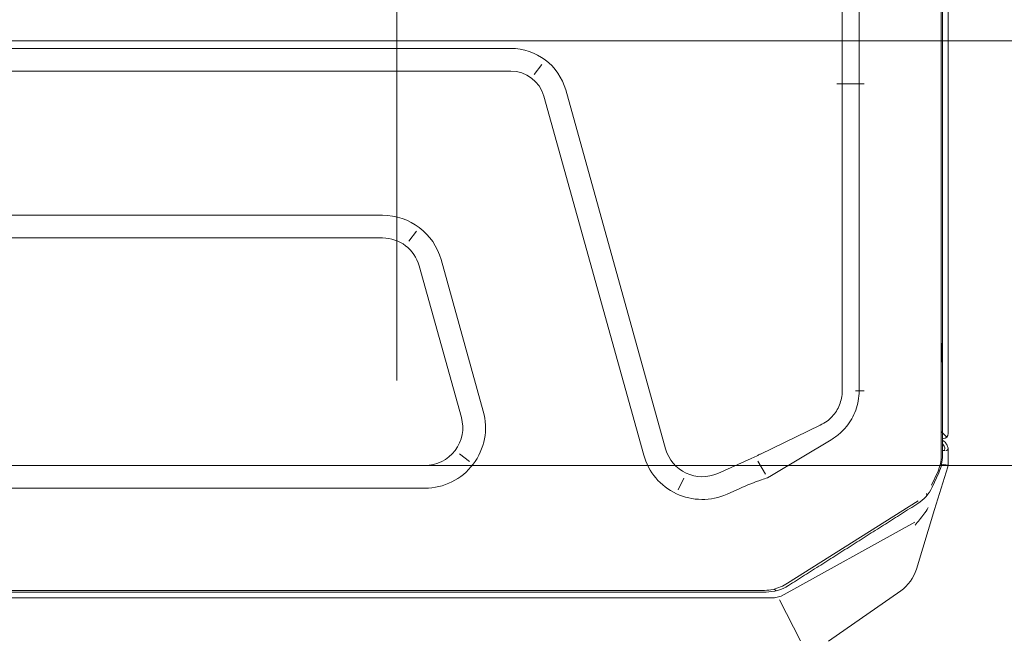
# Model space of a CAD drawing. Extents: x 4615668 to 9294084, y 16339 to 10688993.
# Tile 37 of 256: x 4717057 to 4717080, y 5343864 to 5343879. Entities that reach past the tile are written whole.
import ezdxf

# ---------------------------------------------------------------- set-up
doc = ezdxf.new("R2010")
doc.units = 0
doc.header["$MEASUREMENT"] = 0
doc.linetypes.add('DASHED', pattern=[19.05, 12.7, -6.35])
for name, color, linetype, lineweight in [('A_widok', 8, 'Continuous', 0), ('WM_KLIMA_Jednostki ZEWNętrzne', 202, 'Continuous', 13), ('Wymiar', 7, 'Continuous', 9), ('Wymiat 100', 251, 'Continuous', 5), ('WYPOSAŻENIE', 223, 'Continuous', 9)]:
    doc.layers.add(name, color=color, linetype=linetype, lineweight=lineweight)
doc.layers.add('IS_Wężownica OChP', color=7, linetype='Continuous', lineweight=5, true_color=0x800080)

# ---------------------------------------------------------------- blocks, each defined once
blk = doc.blocks.new('umywalka')
at = {"layer": 'WYPOSAŻENIE', "lineweight": 0}
blk.add_line((-19.139, -31.275), (-33.021, -31.275), dxfattribs=at)
blk = doc.blocks.new('Z$W@#58677476')
at = {"layer": 'WYPOSAŻENIE', "xscale": -1, "rotation": 270}
blk.add_blockref('umywalka', (82.753, 80.732), dxfattribs=at)
blk = doc.blocks.new('G$C8CC58E60')
at = {"layer": 'A_widok', "linetype": 'Continuous', "lineweight": 0, "xscale": -1}
blk.add_blockref('Z$W@#58677476', (102.823, 115.287), dxfattribs=at)
blk = doc.blocks.new('G$C1D751F49')
at = {"layer": 'WM_KLIMA_Jednostki ZEWNętrzne', "linetype": 'Continuous'}
for p, q in [((42.042, 93.703), (42.042, 119.083)), ((41.879, 118.913), (41.879, 93.196)), ((41.908, 93.19), (41.908, 118.922)), ((39.547, 105.963), (39.547, 101.941)), ((39.946, 105.963), (39.946, 101.941)), ((-32.119, 102.777), (31.744, 102.777)), ((-32.119, 102.241), (31.744, 102.241)), ((32.475, 102.4), (32.294, 102.161)), ((33.035, 101.796), (35.389, 93.34)), ((39.638, 101.941), (39.421, 101.941)), ((39.547, 94.711), (39.547, 101.941)), ((39.638, 101.941), (39.86, 101.941)), ((39.86, 101.941), (40.066, 101.941)), ((39.946, 101.941), (39.946, 94.711)), ((32.519, 101.653), (34.872, 93.196)), ((-29.1, 98.847), (28.724, 98.847)), ((28.724, 98.311), (-29.1, 98.311)), ((29.344, 98.233), (29.526, 98.472)), ((30.58, 94.084), (29.585, 97.657)), ((30.101, 97.801), (31.096, 94.228)), ((39.86, 94.711), (40.066, 94.711)), ((37.621, 93.221), (39.028, 93.9)), ((42.008, 93.621), (41.884, 93.745)), ((39.284, 93.557), (37.883, 92.717)), ((41.908, 93.587), (41.926, 93.587)), ((30.774, 93.043), (30.534, 93.225)), ((37.399, 93.117), (36.615, 92.765)), ((37.399, 93.117), (37.542, 93.181)), ((37.736, 92.75), (37.556, 93.052)), ((41.861, 92.985), (41.885, 92.98)), ((42.039, 92.956), (41.885, 92.979)), ((-30.094, 92.951), (29.719, 92.951)), ((41.652, 92.49), (41.794, 92.798)), ((41.661, 92.439), (41.818, 92.779)), ((41.723, 91.912), (42.031, 92.92)), ((35.687, 92.38), (35.814, 92.652)), ((37.883, 92.717), (37.79, 92.661)), ((29.719, 92.415), (-30.094, 92.415)), ((36.834, 92.276), (37.134, 92.41)), ((41.534, 92.29), (41.541, 92.247)), ((41.334, 92.12), (38.255, 90.179)), ((41.325, 92.055), (41.325, 92.055)), ((41.294, 90.508), (41.723, 91.912)), ((38.109, 89.874), (41.258, 91.614)), ((-0.074, 89.97), (37.752, 89.97)), ((15.75, 90.009), (37.195, 90.009)), ((37.953, 90.032), (37.995, 90.001)), ((38.278, 90.123), (38.278, 90.123)), ((39.225, 88.809), (40.924, 90)), ((-18.264, 89.836), (37.95, 89.836)), ((37.95, 89.836), (38.108, 89.874)), ((38.066, 89.785), (38.565, 88.821))]:
    blk.add_line(p, q, dxfattribs=at)
for centre, radius, start, end in [((31.744, 101.437), 1.34, 15.5544, 90), ((31.744, 101.437), 0.804, 15.5544, 90), ((28.724, 97.417), 1.429, 15.5544, 90), ((29.719, 93.845), 1.429, 270, 15.5544), ((36.249, 93.58), 0.893, 195.5544, 294.1747), ((36.249, 93.58), 1.429, 195.5544, 294.1747), ((40.371, 90.79), 0.965, 305, 343)]:
    blk.add_arc(centre, radius, start, end, dxfattribs=at)
at = {"layer": 'WM_KLIMA_Jednostki ZEWNętrzne', "linetype": 'Continuous', "extrusion": (0, 0, -1)}
for centre, radius, start, end in [((-28.724, 97.417), 0.893, 90, 164.4456), ((-29.719, 93.845), 0.893, 164.4456, 270), ((-41.926, 93.703), 0.116, 180, 270), ((-41.792, 93.319), 0.25, 117.6635, 139.9948), ((-41.792, 92.993), 0.25, 180, 197)]:
    blk.add_arc(centre, radius, start, end, dxfattribs=at)
blk.add_ellipse((41.894, 95.608), major_axis=(0, 0.223), ratio=0.017455, dxfattribs=at)
for centre, major_axis, ratio, start_param, end_param in [((40.894, 93.197), (-0.979, 0.113), 0.997456, 3.028306, 3.445337), ((40.925, 93.19), (-0.96, 0.211), 0.999864, 2.925709, 3.357476), ((37.195, 87.542), (3.158, 4.879), 0.647242, 5.484254, 5.599247), ((37.195, 87.542), (3.158, 4.879), 0.647242, 5.599248, 5.631326), ((41.197, 91.657), (0.694, 0.856), 0.111098, 1.309226, 1.615745), ((37.195, 89.931), (-4.466, 0), 0.017455, 1.570796, 1.687619)]:
    blk.add_ellipse(centre, major_axis=major_axis, ratio=ratio, start_param=start_param, end_param=end_param, dxfattribs=at)
at = {"layer": 'WM_KLIMA_Jednostki ZEWNętrzne', "linetype": 'Continuous'}
blk.add_ellipse((41.754, 93.48), major_axis=(0.571, 1.868), ratio=0.219487, start_param=3.670976, end_param=3.829837, dxfattribs=at)
for points, knots in [([(39.028, 93.9), (39.084, 93.928), (39.138, 93.958), (39.276, 94.061), (39.349, 94.14), (39.467, 94.325), (39.507, 94.427), (39.541, 94.593), (39.545, 94.652), (39.546, 94.711)], [0, 0, 0, 0, 0.18594, 0.18594, 0.506291, 0.506291, 0.826642, 0.826642, 1, 1, 1, 1]), ([(39.945, 94.711), (39.944, 94.63), (39.938, 94.55), (39.897, 94.325), (39.846, 94.18), (39.699, 93.921), (39.603, 93.803), (39.427, 93.65), (39.357, 93.602), (39.284, 93.557)], [0, 0, 0, 0, 0.175196, 0.175196, 0.496023, 0.496023, 0.816851, 0.816851, 1, 1, 1, 1]), ([(41.908, 93.454), (41.91, 93.453), (41.912, 93.451), (41.927, 93.438), (41.938, 93.424), (41.954, 93.396), (41.959, 93.382), (41.964, 93.366), (41.965, 93.362), (41.966, 93.358)], [0, 0, 0, 0, 0.055247, 0.055247, 0.486534, 0.486534, 0.876249, 0.876249, 1, 1, 1, 1]), ([(42.039, 93.359), (42.036, 93.372), (42.033, 93.387), (42.022, 93.417), (42.015, 93.433), (42, 93.459), (41.992, 93.47), (41.983, 93.48)], [0, 0, 0, 0, 0.364088, 0.364088, 0.728224, 0.728224, 1, 1, 1, 1]), ([(41.908, 93.301), (41.909, 93.301), (41.909, 93.301), (41.934, 93.301), (41.956, 93.301), (41.974, 93.301)], [0, 0, 0, 0, 0.024714, 0.024714, 1, 1, 1, 1]), ([(41.966, 93.358), (41.964, 93.345), (41.96, 93.334), (41.95, 93.317), (41.943, 93.311), (41.93, 93.305), (41.926, 93.304), (41.922, 93.303)], [0, 0, 0, 0, 0.416626, 0.416626, 0.833423, 0.833423, 1, 1, 1, 1]), ([(41.991, 93.301), (42.001, 93.301), (42.01, 93.304), (42.025, 93.315), (42.03, 93.323), (42.036, 93.342), (42.037, 93.35), (42.039, 93.359)], [0, 0, 0, 0, 0.379875, 0.379875, 0.761873, 0.761873, 1, 1, 1, 1]), ([(42.042, 93.319), (42.042, 93.319), (42.042, 93.32), (42.042, 93.333), (42.041, 93.346), (42.039, 93.359)], [0, 0, 0, 0, 0.017817, 0.017817, 1, 1, 1, 1])]:
    blk.add_open_spline(points, degree=3, knots=knots, dxfattribs=at)
for points, degree in [([(37.608, 93.215), (37.586, 93.204), (37.564, 93.193), (37.542, 93.181)], 3), ([(37.608, 93.215), (37.613, 93.217), (37.617, 93.219), (37.621, 93.22)], 3), ([(42.042, 92.993), (42.042, 93.319)], 1), ([(41.325, 92.055), (41.471, 92.148), (41.588, 92.282), (41.661, 92.439)], 3), ([(41.325, 92.055), (39.802, 91.089), (38.278, 90.123)], 2), ([(37.716, 90.009), (37.785, 90.01), (37.852, 90.018), (37.919, 90.033)], 3), ([(37.752, 89.97), (37.938, 89.97), (38.121, 90.023), (38.278, 90.123)], 3), ([(37.919, 90.033), (38.04, 90.061), (38.155, 90.111), (38.259, 90.182)], 3)]:
    blk.add_open_spline(points, degree=degree, dxfattribs=at)

msp = doc.modelspace()

# ---------------------------------------------------------------- linework, layer by layer
at = {"layer": 'IS_Wężownica OChP', "color": 21, "linetype": 'DASHED', "ltscale": 70, "transparency": 33554687}
for points in [[(4717188.665, 5343878.618), (4717018.666, 5343878.618, 0.414214), (4717010.666, 5343870.618), (4717010.666, 5343740.618, 0.414214), (4717018.666, 5343732.618), (4717168.665, 5343732.618, 0.414213)], [(4717158.665, 5343742.618), (4717028.666, 5343742.618, -0.414214), (4717020.666, 5343750.618), (4717020.666, 5343860.618, -0.414214), (4717028.666, 5343868.618), (4717178.665, 5343868.618, -0.414214)]]:
    msp.add_lwpolyline(points, format="xyb", dxfattribs=at)

# ---------------------------------------------------------------- block references
at = {"layer": 'Wymiar', "lineweight": 0, "ltscale": 40}
msp.add_blockref('G$C8CC58E60', (4717014.073, 5343707.618), dxfattribs=at)
at = {"layer": 'Wymiat 100', "color": 5, "lineweight": 0, "ltscale": 40}
msp.add_blockref('G$C1D751F49', (4717036.359, 5343775.667), dxfattribs=at)

doc.saveas('drawing.dxf')
